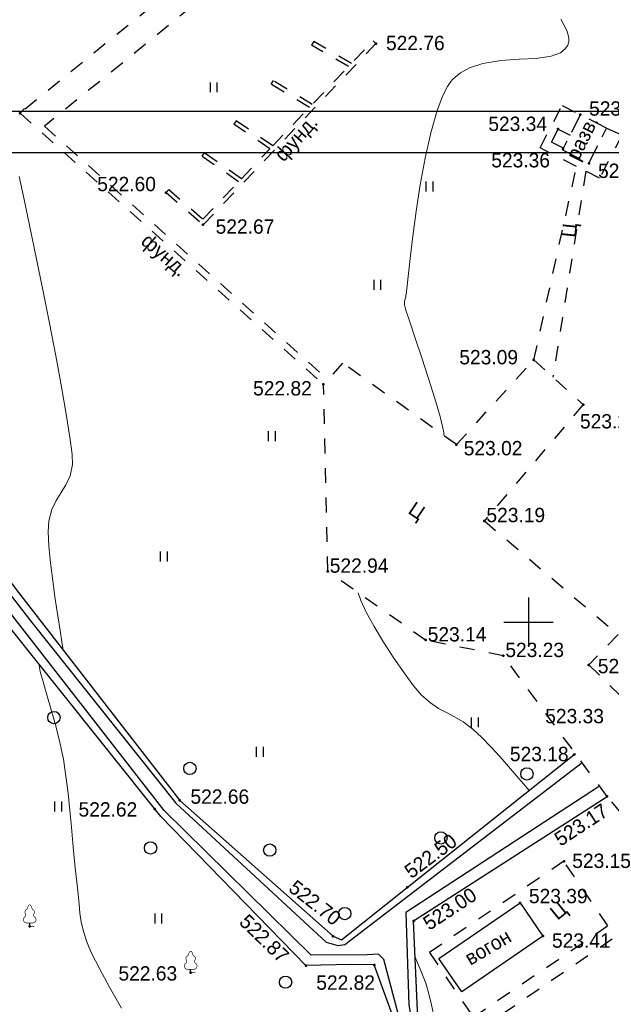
# Model space of a CAD drawing. Header units: millimetres. Extents: x 767170 to 66149698, y -983507 to 2493658.
# Tile 228 of 256: x 2986065 to 3022135, y -533028 to -472994. Entities that reach past the tile are written whole.
import ezdxf

# ---------------------------------------------------------------- set-up
doc = ezdxf.new("R2010")
doc.units = ezdxf.units.MM
for name, pattern in [('Д_ТРОТ_ТРУБА', [3, 1.5, -1.5]), ('ДОРОГИ_СТРОЯЩ', [9, 8, -1]), ('ЗД_СТР_РАЗВ', [3, 2, -1])]:
    doc.linetypes.add(name, pattern=pattern)
for name, color, linetype in [('(001) Сетка', 92, 'Continuous'), ('(004) Точки рельефа', 7, 'Continuous'), ('(004a) Точки рельефа (отк.)', 7, 'Continuous'), ('(007) Здания', 7, 'Continuous'), ('(022) Возд. Линии', 7, 'Continuous'), ('(025) Дорога', 7, 'Continuous'), ('(027) Гидрография', 7, 'Continuous'), ('(031) Горизонтали', 42, 'Continuous'), ('(035) Откосы', 7, 'Continuous'), ('(036) Растительность', 7, 'Continuous'), ('(038) Деревья', 7, 'Continuous')]:
    doc.layers.add(name, color=color, linetype=linetype)
doc.styles.add('BM-431', font='txt')
doc.styles.add('D-431', font='txt')
doc.styles.get("Standard").update_dxf_attribs({"font": 'isocpeui.ttf'})
doc.linetypes.add('ОТКОСЫ_НЕУКР', pattern='A,0.5,["|",Standard,S=1.2,R=0,X=0,Y=-1.2],1,["|",Standard,S=0.5,R=0,X=0,Y=-0.5],0.5', length=2)
doc.linetypes.add('ОТКОСЫ_НЕУКР1', pattern='A,0.5,["|",Standard,S=-1.2,R=0,X=0,Y=1.2],1,["|",Standard,S=-0.5,R=0,X=0,Y=0.5],0.5', length=2)
doc.linetypes.add('ПОДПОРНАЯ СТЕНКА', pattern='A,2,["V",Standard,S=1.2,R=0,X=0,Y=-1.2],0.2,["V",Standard,S=0.8,R=0,X=0,Y=-0.8],0.25,["V",Standard,S=0.3,R=0,X=0,Y=-0.3],0.25', length=2.7)

# ---------------------------------------------------------------- blocks, each defined once
blk = doc.blocks.new('d')
at = {"layer": '(038) Деревья'}
blk.add_ellipse((0, 0), major_axis=(0.265, 0.265), ratio=1, start_param=5.497787, end_param=11.780972, dxfattribs=at)
blk = doc.blocks.new('I04010')
for p, q in [((-0.412273, 0.007146), (-0.412273, 1.207146)), ((0.387727, 1.207146), (0.387727, 0.007146))]:
    blk.add_line(p, q)
blk = doc.blocks.new('Setka')
at = {"layer": '(001) Сетка'}
for p, q in [((0, 1.5), (0, -1.5)), ((-1.5, 0), (1.5, 0))]:
    blk.add_line(p, q, dxfattribs=at)
blk = doc.blocks.new('karagach-flat-20')
at = {"layer": '(038) Деревья', "const_width": 0.0375}
for points in [[(0, 1.312, 0.246034), (-0.117, 1.159, 0.489079)], [(0, 1.312, -0.246034), (0.117, 1.159, -0.489079)], [(-0.315, 0.559, 0.383603), (-0.255, 0.753, 0.352912)], [(-0.208, 1.009, 0.430853), (-0.255, 0.753, 0.548276)], [(-0.208, 1.009, 0.181567), (-0.117, 1.159, 0.303004)], [(0.208, 1.009, -0.181567), (0.117, 1.159, -0.303004)], [(0.208, 1.009, -0.430853), (0.255, 0.753, -0.548276)], [(0.315, 0.559, -0.383603), (0.255, 0.753, -0.352912)], [(-0.315, 0.559, 0.626949), (-0.218, 0.206, 0.702465)], [(0.315, 0.559, -0.626949), (0.218, 0.206, -0.702465)]]:
    blk.add_lwpolyline(points, format="xyb", dxfattribs=at)
for points in [[(0, 0.206), (-0.218, 0.206)], [(0, 0), (0, 0.206)], [(0, 0.206), (0.218, 0.206)], [(0, 0), (0.281, 0)]]:
    blk.add_lwpolyline(points, dxfattribs=at)
at = {"layer": '(038) Деревья'}
blk.add_lwpolyline([(0, 0), (0, 0.206)], dxfattribs=at)
blk = doc.blocks.new('karagach-flat-18-flat-1')
at = {"layer": '(038) Деревья', "const_width": 0.0375}
for points in [[(0, 1.312, 0.246034), (-0.117, 1.159, 0.489079)], [(0, 1.312, -0.246034), (0.117, 1.159, -0.489079)], [(-0.315, 0.559, 0.383603), (-0.255, 0.753, 0.352912)], [(-0.208, 1.009, 0.430853), (-0.255, 0.753, 0.548276)], [(-0.208, 1.009, 0.181567), (-0.117, 1.159, 0.303004)], [(0.208, 1.009, -0.181567), (0.117, 1.159, -0.303004)], [(0.208, 1.009, -0.430853), (0.255, 0.753, -0.548276)], [(0.315, 0.559, -0.383603), (0.255, 0.753, -0.352912)], [(-0.315, 0.559, 0.626949), (-0.218, 0.206, 0.702465)], [(0.315, 0.559, -0.626949), (0.218, 0.206, -0.702465)]]:
    blk.add_lwpolyline(points, format="xyb", dxfattribs=at)
for points in [[(0, 0.206), (-0.218, 0.206)], [(0, 0), (0, 0.206)], [(0, 0.206), (0.218, 0.206)], [(0, 0), (0.281, 0)]]:
    blk.add_lwpolyline(points, dxfattribs=at)
at = {"layer": '(038) Деревья'}
blk.add_lwpolyline([(0, 0), (0, 0.206)], dxfattribs=at)
blk = doc.blocks.new('A$C05d28b1e')
at = {"layer": '(004) Точки рельефа', "color": 7, "linetype": 'ByBlock', "lineweight": -2}
for p in [(75039, 123111), (53339, 118868), (87493, 118771), (86138, 117906), (86437, 116679), (88021, 115823), (62246, 114027), (64502, 112068), (84662, 103830), (71836, 102338), (87672, 101100), (79946, 98662), (81647, 94014), (72096, 90931), (78068, 86740), (82801, 85790), (88013, 85231), (87110, 79749), (63078, 76972), (89130, 77208), (61550, 76444), (86497, 73256), (76942, 71664), (83820, 70723), (53927, 69297), (77330, 69626), (72426, 68683), (85216, 68696), (70766, 66898), (74930, 66941), (63741, 66464)]:
    blk.add_point(p, dxfattribs=at)
at = {"layer": '(007) Здания', "linetype": 'Д_ТРОТ_ТРУБА', "ltscale": 600}
for points in [[(62246, 114027), (64502, 112068), (75039, 123111)], [(68746, 116878), (74858, 123284)], [(71241, 123234), (71117, 123017)], [(73545, 121907), (71241, 123234)], [(74858, 123284), (75039, 123111)], [(73367, 121721), (71117, 123017)], [(68763, 120855), (68633, 120641)], [(71157, 119405), (68763, 120855)], [(70980, 119219), (68633, 120641)], [(53339, 118868), (53606, 119166)], [(53339, 118868), (71836, 102338)], [(66506, 118403), (66365, 118196)], [(68746, 116878), (66506, 118403)], [(54828, 118073), (72103, 102636)], [(68571, 116695), (66365, 118196)], [(66837, 114877), (68571, 116695)], [(64562, 116458), (64419, 116252)], [(66662, 114694), (64419, 116252)], [(66837, 114877), (64562, 116458)], [(62410, 114216), (64486, 112413), (66662, 114694)], [(62410, 114216), (62246, 114027)]]:
    blk.add_lwpolyline(points, dxfattribs=at)
at = {"layer": '(007) Здания', "linetype": 'ЗД_СТР_РАЗВ', "ltscale": 600}
blk.add_lwpolyline([(87493, 118771), (86414, 116634), (88021, 115823), (89100, 117960)], close=True, dxfattribs=at)
at = {"layer": '(007) Здания', "ltscale": 600}
blk.add_lwpolyline([(83820, 70723), (85216, 68696), (80275, 65293), (78878, 67320), (83820, 70723)], dxfattribs=at)
at = {"layer": '(025) Дорога', "linetype": 'Д_ТРОТ_ТРУБА', "ltscale": 600}
for p, q in [((79946, 98662), (84662, 103830)), ((84662, 103830), (87672, 101100)), ((72096, 90931), (71836, 102338)), ((87672, 101100), (81647, 94014)), ((81647, 94014), (89803, 87079)), ((78068, 86740), (72096, 90931)), ((89803, 87079), (88013, 85231)), ((82801, 85790), (78068, 86740)), ((89130, 77208), (82801, 85790)), ((88013, 85231), (90548, 82763)), ((92314, 73433), (89130, 77208))]:
    blk.add_line(p, q, dxfattribs=at)
for points in [[(78095, 138984), (53653, 119123)], [(79154, 137840), (54828, 118073)], [(84662, 103830), (87267, 115615), (85041, 116768), (86387, 119348), (87500, 118786)], [(89100, 117960), (90028, 117531), (88666, 114903), (87835, 115330), (85824, 102776)], [(79946, 98662), (73001, 103636), (71836, 102338)]]:
    blk.add_lwpolyline(points, dxfattribs=at)
at = {"layer": '(025) Дорога', "linetype": 'Д_ТРОТ_ТРУБА', "ltscale": 600, "flags": 128}
blk.add_lwpolyline([(96975, 76152), (91663, 70018), (77743, 60511), (77407, 60141), (71543, 56980), (67628, 56398), (63649, 57538), (35933, 62943), (-1136, 71955), (-2270, 72968), (-11178, 84489), (-11295, 84899), (-11231, 85387), (2620, 97018), (30185, 117380)], dxfattribs=at)
at = {"layer": '(025) Дорога', "linetype": 'Д_ТРОТ_ТРУБА', "ltscale": 600}
blk.add_lwpolyline([(80964, 63758), (89166, 69320), (86497, 73256), (78295, 67694)], close=True, dxfattribs=at)
at = {"layer": '(027) Гидрография', "color": 3, "ltscale": 600}
for points in [[(30545, 117726), (44356, 100325), (54063, 87824), (62828, 76792), (72012, 68319), (72714, 68122), (73131, 68177), (87601, 79281)], [(77407, 60141), (75517, 67269), (75191, 67595), (74497, 67553), (71085, 67532), (62130, 76350), (46008, 97015), (34748, 111736), (30185, 117380)], [(88603, 77800), (76863, 70140), (77044, 64500), (77743, 60511)]]:
    blk.add_lwpolyline(points, dxfattribs=at)
at = {"layer": '(031) Горизонтали', "color": 42, "linetype": 'Continuous', "lineweight": 0, "ltscale": 600}
for points in [[(55957, 86155), (55942, 86248), (55889, 86643), (55783, 87322), (55643, 88214), (55487, 89247), (55333, 90349), (55199, 91449), (55102, 92474), (55062, 93353), (55096, 94015), (55271, 94712), (55534, 95263), (55840, 95740), (56140, 96217), (56388, 96765), (56537, 97458), (56514, 98067), (56383, 99112), (56160, 100513), (55864, 102192), (55513, 104067), (55126, 106060), (54722, 108091), (54317, 110081), (53931, 111949), (53583, 113616), (53289, 115003)], [(79198, 99198), (79161, 99506), (78948, 100367), (78627, 101466), (78240, 102698), (77829, 103959), (77434, 105144), (77099, 106147), (76866, 106863), (76775, 107189), (76784, 107419), (76829, 107604), (76887, 107836), (76922, 108158), (76998, 108910), (77116, 110007), (77276, 111363), (77481, 112893), (77732, 114510), (78029, 116130), (78375, 117666), (78769, 119034), (79121, 119949), (79407, 120502), (79608, 120797), (79711, 120920), (79860, 121071), (80185, 121333), (80733, 121638), (81547, 121906), (82646, 122080), (83759, 122155), (84808, 122215), (85715, 122346), (86284, 122558), (86594, 122807), (86735, 123027), (86784, 123155), (86804, 123251), (86795, 123479), (86670, 123905), (86316, 124610)], [(84377, 77575), (84377, 77575), (84023, 77975), (83598, 78475), (83116, 79041), (82594, 79640), (82048, 80241), (81492, 80809), (80944, 81314), (80355, 81760), (79827, 82072), (79335, 82319), (78853, 82574), (78356, 82909), (77818, 83395), (77332, 83963), (76753, 84740), (76129, 85652), (75507, 86624), (74931, 87582), (74449, 88451), (74107, 89159), (73951, 89629)], [(59520, 64297), (58802, 65573), (58179, 66718), (57701, 67650), (57422, 68288), (57202, 68985), (57067, 69567), (56988, 70098), (56936, 70636), (56880, 71244), (56791, 71983), (56710, 72667), (56633, 73471), (56557, 74369), (56475, 75340), (56381, 76359), (56271, 77405), (56139, 78452), (55978, 79479), (55770, 80500), (55515, 81520), (55240, 82500), (54973, 83403), (54742, 84189), (54572, 84821), (54499, 85190), (54495, 85269)], [(79068, 61415), (79008, 61777), (78890, 62408), (78780, 62943), (78670, 63434), (78553, 63935), (78422, 64499), (78270, 65179), (78082, 65817), (77829, 66442), (77562, 67059), (77431, 67404)]]:
    blk.add_lwpolyline(points, dxfattribs=at)
at = {"layer": '(035) Откосы', "linetype": 'ПОДПОРНАЯ СТЕНКА', "ltscale": 600, "flags": 128}
blk.add_lwpolyline([(86465, 116735), (85733, 117104), (86138, 117906), (86870, 117537)], dxfattribs=at)
at = {"linetype": 'ОТКОСЫ_НЕУКР', "ltscale": 600}
for points in [[(30545, 117726), (45018, 100546), (53249, 89648), (63078, 76972), (72426, 68683), (72934, 68458), (76942, 71664), (87202, 79822)], [(77407, 60141), (74930, 66941), (73521, 66974), (70766, 66898), (61921, 75981), (51963, 88436), (43116, 99871), (30183, 117379)]]:
    blk.add_lwpolyline(points, dxfattribs=at)
at = {"linetype": 'ОТКОСЫ_НЕУКР1', "ltscale": 600}
blk.add_lwpolyline([(77743, 60511), (77330, 69626), (89130, 77208)], dxfattribs=at)
at = {"layer": '(001) Сетка', "xscale": 1000, "yscale": 1000, "zscale": 1000}
blk.add_blockref('Setka', (84335, 87831), dxfattribs=at)
at = {"layer": '(022) Возд. Линии', "xscale": 1000, "yscale": 1000, "zscale": 1000}
for name, p in [('karagach-flat-20', (53927, 69297)), ('karagach-flat-18-flat-1', (63741, 66464))]:
    blk.add_blockref(name, p, dxfattribs=at)
at = {"layer": '(036) Растительность', "linetype": 'Continuous', "xscale": 500, "yscale": 500, "zscale": 500}
for p in [(65149, 120147), (78313, 114102), (75126, 108105), (68697, 98872), (62113, 91534), (81066, 81425), (67966, 79623), (55665, 76292), (61777, 69465)]:
    blk.add_blockref('I04010', p, dxfattribs=at)
at = {"layer": '(038) Деревья', "linetype": 'Continuous', "xscale": 1000, "yscale": 1000, "zscale": 1000}
for p in [(55407, 82017), (63694, 78923), (84246, 78582), (78997, 74686), (61294, 74068), (68559, 73939), (73132, 70072), (69527, 65887)]:
    blk.add_blockref('d', p, dxfattribs=at)
at = {"layer": '(004) Точки рельефа', "linetype": 'ByBlock', "char_height": 875, "attachment_point": 4, "style": 'D-431'}
for s, insert in [('522.76', (75650, 123146)), ('523.15', (88033, 119150)), ('523.34', (81889, 118217)), ('523.36', (82069, 115997)), ('523.42', (88578, 115352)), ('522.60', (58044, 114546)), ('522.67', (65264, 111954)), ('523.09', (80121, 103988)), ('522.82', (67548, 102092)), ('523.22', (87477, 100079)), ('523.02', (80389, 98440)), ('523.19', (81772, 94364)), ('522.94', (72221, 91281)), ('523.14', (78193, 87090)), ('523.23', (82926, 86140)), ('523.33', (88565, 85155)), ('523.33', (85357, 82104)), ('523.18', (83203, 79793)), ('522.66', (63729, 77195)), ('522.62', (56905, 76414)), ('523.15', (87005, 73280)), ('523.39', (84364, 71132)), ('522.63', (59339, 66416)), ('522.82', (71399, 65857))]:
    blk.add_mtext(s, dxfattribs=dict(at, insert=insert))
for s, insert, rotation in [('523.17', (86053, 74498), 33.26847), ('522.50', (76939, 72508), 36.75731), ('522.70', (69908, 71831), 321.87296), ('523.00', (78049, 69371), 33.4039), ('522.87', (66944, 69793), 315.86147)]:
    blk.add_mtext(s, dxfattribs=dict(at, insert=insert, rotation=rotation))
at = {"layer": '(004a) Точки рельефа (отк.)', "linetype": 'ByBlock', "insert": (85770, 68416), "char_height": 875, "attachment_point": 4, "style": 'D-431'}
blk.add_mtext('523.41', dxfattribs=at)
at = {"layer": '(007) Здания', "style": 'BM-431'}
for s, rotation, p in [('фунд.', 48.2082, (69411, 115855)), ('разв.', 63.41011, (87374, 115913)), ('фунд.', 319.04505, (60646, 110958)), ('вогон', 30.58618, (80791, 66882))]:
    blk.add_text(s, height=880, rotation=rotation, dxfattribs=at).set_placement(p)
at = {"layer": '(025) Дорога', "linetype": 'ДОРОГИ_СТРОЯЩ', "style": 'BM-431'}
for rotation, p in [(84.0388, (87215, 111259)), (326.13485, (76934, 94516)), (39.32124, (86104, 69626))]:
    blk.add_text('Ц', height=875, rotation=rotation, dxfattribs=at).set_placement(p)
blk = doc.blocks.new('A11111111111')
blk.add_lwpolyline([(-186450, -2503181), (654550, -2503181), (654550, -1909181), (-186450, -1909181)], close=True)
blk.add_lwpolyline([(649550, -2498181), (-166450, -2498181), (-166450, -1914181), (649550, -1914181), (649550, -2498181)])

msp = doc.modelspace()

# ---------------------------------------------------------------- block references
at = {"color": 5, "lineweight": 50}
msp.add_blockref('A$C05d28b1e', (2932748.06, -597565.05), dxfattribs=at)

# ---------------------------------------------------------------- next in the draw order: block references
at = {"xscale": 0.5, "yscale": 0.5, "zscale": 0.5}
msp.add_blockref('A11111111111', (2811748.15, 475993.25), dxfattribs=at)

doc.saveas('drawing.dxf')
